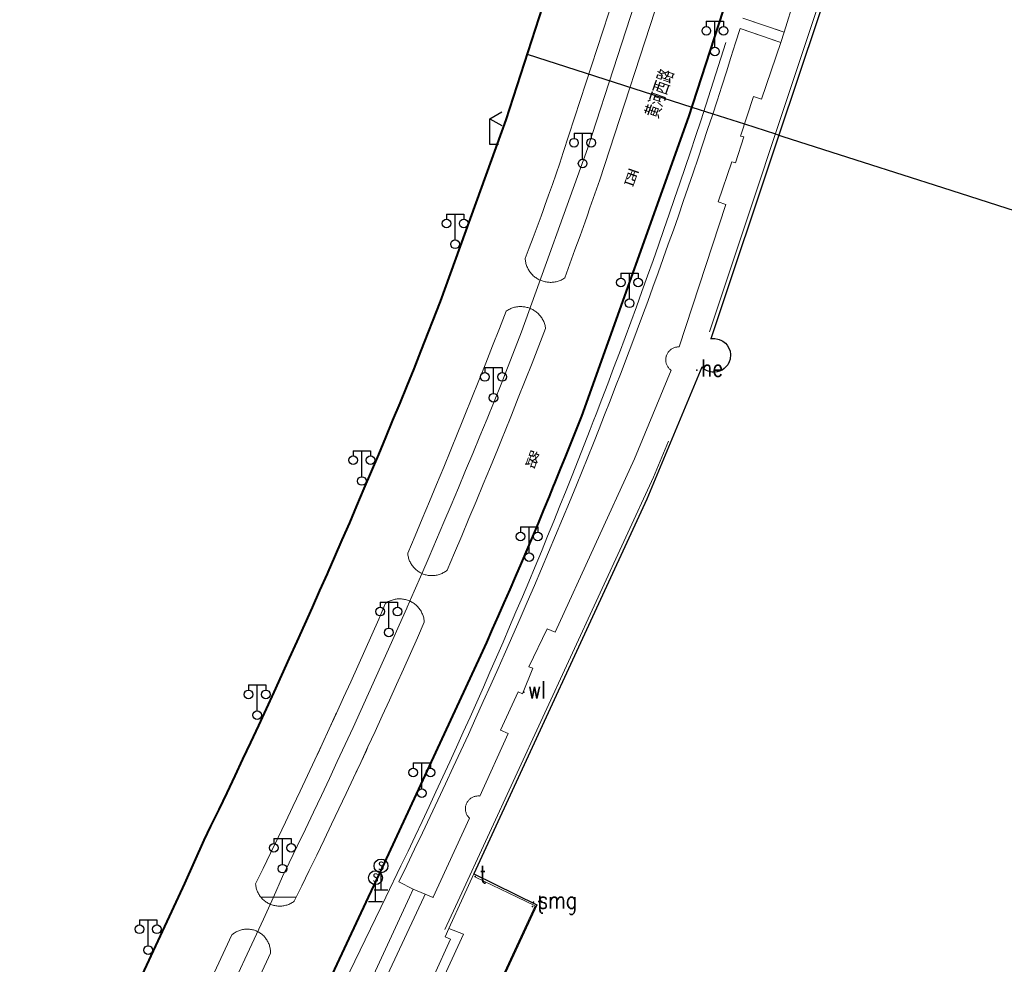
# Model space of a CAD drawing. Extents: x 39508475 to 39522402, y 3783947 to 3795549.
# Tile 226 of 256: x 39517776 to 39517890, y 3791742 to 3791852. Entities that reach past the tile are written whole.
import ezdxf
from ezdxf.enums import TextEntityAlignment as Align

# ---------------------------------------------------------------- set-up
doc = ezdxf.new("R2010")
doc.units = 0
doc.header["$PDSIZE"] = 0.2
doc.linetypes.add('X0', pattern=[4, 3, -1])
doc.layers.get('0').update_dxf_attribs({"linetype": 'CONTINUOUS'})
for name, color, linetype in [('DLSS', 4, 'CONTINUOUS'), ('JCDL_DMX_F', 30, 'CONTINUOUS'), ('JCDL_JMDD_F', 231, 'CONTINUOUS'), ('JCDL_JMDX_F', 231, 'CONTINUOUS'), ('JCDL_JT_ZJ', 100, 'CONTINUOUS'), ('JCDL_JTD_F', 100, 'CONTINUOUS'), ('JCDL_ZBM', 3, 'CONTINUOUS'), ('SXSS', 5, 'CONTINUOUS'), ('zdh', 7, 'CONTINUOUS'), ('断面线', 2, 'CONTINUOUS')]:
    doc.layers.add(name, color=color, linetype=linetype)
for name, color, linetype, lineweight in [('JCDL_JMDX', 1, 'CONTINUOUS', 0), ('JCDL_ZBX', 3, 'CONTINUOUS', 0), ('JCDL_ZBX_F', 7, 'CONTINUOUS', 0), ('TEXTL_ZJ', 7, 'CONTINUOUS', 0)]:
    doc.layers.add(name, color=color, linetype=linetype, lineweight=lineweight)
doc.styles.add('HZ', font='rs', dxfattribs={"width": 0.8, "bigfont": 'hztxt'})
doc.styles.get("Standard").update_dxf_attribs({"font": 'txt', "width": 1.1})
doc.linetypes.add('10422', pattern='A,2,[150,AAA.SHX,S=1,R=0,X=0,Y=1],2,[177,AAA.SHX,S=1,R=0,X=0,Y=0.8],1e-09', length=4)
doc.linetypes.add('X19', pattern='A,4.5,[145,symbolx.shx,S=1,R=0,X=0,Y=1],4.5,-0.5,[146,symbolx.shx,S=1,R=0,X=0,Y=0],-0.5', length=10)
doc.linetypes.add('X35', pattern='A,2,[150,AAA.SHX,S=1,R=0,X=0,Y=1],2,[177,AAA.SHX,S=1,R=0,X=0,Y=0.8],1e-09', length=4)
doc.linetypes.add('X49', pattern='A,0,[5,symbolt.shx,S=1,R=0,X=0,Y=0],-10', length=10)
doc.linetypes.add('X7', pattern='A,6,-1.333,[149,symbolx.shx,S=0.25,R=0,X=0,Y=0],-1.333,[149,symbolx.shx,S=0.25,R=0,X=0,Y=0],-1.333', length=9.999)

# ---------------------------------------------------------------- blocks, each defined once
blk = doc.blocks.new('3816000')
at = {"color": 0}
blk.add_line((0, 0), (0, 2), dxfattribs=at)
at = {"color": 0, "flags": 128}
blk.add_lwpolyline([(0.8, 0), (-0.8, 0)], dxfattribs=at)
at = {"color": 0, "linetype": 'Continuous'}
blk.add_circle((0, 2.8), 0.8, dxfattribs=at)
at = {"color": 0, "insert": (0, 2.8), "char_height": 1, "attachment_point": 5}
blk.add_mtext('S', dxfattribs=at)
blk = doc.blocks.new('3521000')
at = {"color": 0}
for p, q in [((-1, 3.5), (1, 3.5)), ((0, 0.5), (0, 3.5))]:
    blk.add_line(p, q, dxfattribs=at)
at = {"color": 0, "linetype": 'Continuous', "flags": 128}
for points in [[(-1, 3.5), (-1, 2.9)], [(1, 3.5), (1, 2.9)]]:
    blk.add_lwpolyline(points, dxfattribs=at)
at = {"color": 0}
for centre in [(-1, 2.4), (1, 2.4), (0, 0)]:
    blk.add_circle(centre, 0.5, dxfattribs=at)
blk = doc.blocks.new('4563000')
at = {"color": 0}
for p, q in [((0, 0), (0, 3)), ((1, 0), (0, 0))]:
    blk.add_line(p, q, dxfattribs=at)
at = {"color": 0, "linetype": 'Continuous', "flags": 128}
for points in [[(0, 3), (1.39, 3.8)], [(0, 3), (1.39, 2.2)]]:
    blk.add_lwpolyline(points, dxfattribs=at)

msp = doc.modelspace()

# ---------------------------------------------------------------- linework, layer by layer
at = {"layer": 'DLSS', "linetype": 'Continuous', "lineweight": 40}
for points in [[(39517794.72375, 3791750), (39517795.47601, 3791751.613), (39517797.707, 3791756.59699), (39517798.49101, 3791758.235), (39517799.42294, 3791760.1664), (39517800.34983, 3791762.10022), (39517801.27205, 3791764.03627), (39517802.1896, 3791765.97455), (39517803.10248, 3791767.91502), (39517804.01068, 3791769.85769), (39517804.91419, 3791771.80255), (39517805.81301, 3791773.74958), (39517806.70713, 3791775.69876), (39517807.59655, 3791777.6501), (39517808.48127, 3791779.60358), (39517809.36127, 3791781.55919), (39517810.23656, 3791783.5169), (39517811.10712, 3791785.47673), (39517811.97296, 3791787.43865), (39517812.043, 3791787.59899), (39517812.83406, 3791789.40265), (39517813.69043, 3791791.36872), (39517814.54205, 3791793.33684), (39517815.38893, 3791795.30702), (39517816.23105, 3791797.27923), (39517817.06842, 3791799.25347), (39517817.90103, 3791801.22972), (39517818.72887, 3791803.20797), (39517819.55194, 3791805.18821), (39517820.37023, 3791807.17043), (39517821.18374, 3791809.15461), (39517821.99247, 3791811.14075), (39517822.796, 3791813.129), (39517825.05499, 3791818.942), (39517832.643, 3791839.95199), (39517839.45699, 3791860.979)], [(39517857.742, 3791852.52399), (39517853.77301, 3791840.28), (39517841.35199, 3791805.677), (39517840.74142, 3791804.12207), (39517840.12601, 3791802.56905), (39517839.50614, 3791801.01781), (39517838.88182, 3791799.46835), (39517838.25304, 3791797.9207), (39517838.10899, 3791797.56899), (39517837.61982, 3791796.37485), (39517836.98216, 3791794.83084), (39517836.34006, 3791793.28866), (39517835.69353, 3791791.74834), (39517835.04258, 3791790.20988), (39517834.38721, 3791788.67329), (39517833.72743, 3791787.1386), (39517833.06324, 3791785.60581), (39517832.39465, 3791784.07493), (39517831.72166, 3791782.54598), (39517831.04428, 3791781.01897), (39517830.36252, 3791779.49392), (39517829.676, 3791777.97099), (39517818.013, 3791752.86), (39517816.67861, 3791750)], [(39517776.353, 3791710.609), (39517794.72375, 3791750)], [(39517816.67861, 3791750), (39517811.677, 3791739.28)]]:
    msp.add_lwpolyline(points, dxfattribs=at)
at = {"layer": 'DLSS', "linetype": 'X7', "lineweight": 0}
for points in [[(39517848.96996, 3791857.89624), (39517842.10478, 3791836.71129), (39517834.41951, 3791815.43195), (39517832.06623, 3791809.37634), (39517831.25543, 3791807.36993), (39517830.43939, 3791805.36565), (39517829.61852, 3791803.36334), (39517828.79283, 3791801.36302), (39517827.96232, 3791799.36469), (39517827.12699, 3791797.36837), (39517826.28685, 3791795.37408), (39517825.44191, 3791793.38181), (39517824.59217, 3791791.39158), (39517823.73762, 3791789.40341), (39517822.8783, 3791787.41731), (39517822.01418, 3791785.43328), (39517821.19339, 3791783.56181), (39517821.14529, 3791783.45134), (39517820.27161, 3791781.4715), (39517819.39317, 3791779.49378), (39517818.50997, 3791777.51818), (39517817.622, 3791775.54471), (39517816.72928, 3791773.57339), (39517815.8318, 3791771.60422), (39517814.92959, 3791769.63723), (39517814.02263, 3791767.67242), (39517813.11094, 3791765.7098), (39517812.19453, 3791763.74938), (39517811.27338, 3791761.79117), (39517810.34752, 3791759.8352), (39517809.41695, 3791757.88146), (39517808.48167, 3791755.92997), (39517807.5413, 3791753.98093), (39517806.78213, 3791752.39483), (39517805.71013, 3791750)], [(39517805.71013, 3791750), (39517804.57163, 3791747.4566), (39517785.28942, 3791706.11124)]]:
    msp.add_lwpolyline(points, dxfattribs=at)
at = {"layer": 'JCDL_DMX_F', "color": 3, "linetype": 'X35', "lineweight": 0}
for points in [[(39517827.67982, 3791750), (39517828.909, 3791752.696)], [(39517823.278, 3791750.353), (39517824.10769, 3791750)], [(39517824.10769, 3791750), (39517824.19699, 3791749.96201)], [(39517826.028, 3791746.377), (39517827.67982, 3791750)]]:
    msp.add_lwpolyline(points, dxfattribs=at)
at = {"layer": 'JCDL_JMDX', "color": 6, "linetype": 'X19', "lineweight": 0}
for points in [[(39517902.521, 3791957.678), (39517895.95599, 3791934.759), (39517899.092, 3791933.66799), (39517893.621, 3791917.114), (39517893.164, 3791917.28499), (39517890.11901, 3791908.374), (39517890.598, 3791908.183), (39517885.058, 3791891.791), (39517881.966, 3791892.822), (39517856.174, 3791815.42299)], [(39517851.447, 3791802.75399), (39517849.693, 3791798.592), (39517827.29114, 3791750)], [(39517833.93524, 3791750), (39517829.086, 3791752.337)], [(39517820.765, 3791734.359), (39517827.65901, 3791731.02001), (39517836.004, 3791749.00301), (39517833.93524, 3791750)], [(39517827.29114, 3791750), (39517825.572, 3791746.271)]]:
    msp.add_lwpolyline(points, dxfattribs=at)
at = {"layer": 'JCDL_JMDX', "color": 6, "linetype": 'Continuous', "lineweight": 0}
for points in [[(39517821.44938, 3791750), (39517821.891, 3791750.95801), (39517823.278, 3791750.353), (39517823.11236, 3791750)], [(39517823.11236, 3791750), (39517816.93899, 3791736.84401), (39517815.671, 3791737.465), (39517821.44938, 3791750)], [(39517823.20101, 3791740.205), (39517824.843, 3791739.512), (39517827.71501, 3791745.73699), (39517826.028, 3791746.377), (39517825.5926, 3791745.42202), (39517826.198, 3791745.146), (39517824.304, 3791740.989), (39517823.67773, 3791741.2567), (39517823.20101, 3791740.205)]]:
    msp.add_lwpolyline(points, dxfattribs=at)
at = {"layer": 'JCDL_JMDX_F', "linetype": 'Continuous', "lineweight": 0}
for points in [[(39517824.21446, 3791750), (39517828.421, 3791759.153), (39517828.35899, 3791759.21165), (39517828.30076, 3791759.27407), (39517828.24624, 3791759.33975), (39517828.19562, 3791759.40847), (39517828.14904, 3791759.48001), (39517828.10668, 3791759.55412), (39517828.06868, 3791759.63055), (39517828.03516, 3791759.70905), (39517828.00623, 3791759.78936), (39517827.98199, 3791759.87121), (39517827.96253, 3791759.95432), (39517827.9479, 3791760.03842), (39517827.93816, 3791760.12322), (39517827.93334, 3791760.20844), (39517827.93345, 3791760.2938), (39517827.93849, 3791760.37902), (39517827.94846, 3791760.46379), (39517827.9633, 3791760.54785), (39517827.98298, 3791760.63091), (39517828.00744, 3791760.71269), (39517828.03657, 3791760.79293), (39517828.066, 3791760.86101), (39517828.0703, 3791760.87134), (39517828.1085, 3791760.94768), (39517828.15105, 3791761.02167), (39517828.19781, 3791761.09309), (39517828.24862, 3791761.16168), (39517828.30331, 3791761.22722), (39517828.3617, 3791761.28949), (39517828.42358, 3791761.34828), (39517828.48877, 3791761.40339), (39517828.55703, 3791761.45464), (39517828.62814, 3791761.50186), (39517828.70186, 3791761.5449), (39517828.77794, 3791761.5836), (39517828.85613, 3791761.61783), (39517828.93618, 3791761.64749), (39517829.0178, 3791761.67247), (39517829.10073, 3791761.69269), (39517829.18469, 3791761.70808), (39517829.2694, 3791761.7186), (39517829.35458, 3791761.7242), (39517829.43993, 3791761.72486), (39517829.52519, 3791761.72059), (39517829.61, 3791761.71099), (39517832.89799, 3791768.94), (39517831.99899, 3791769.34), (39517834.047, 3791773.765), (39517834.52599, 3791773.536), (39517835.75, 3791776.512), (39517835.279, 3791776.66799), (39517837.39, 3791781.075), (39517838.31, 3791780.68299), (39517847.505, 3791800.716), (39517851.729, 3791810.989), (39517851.66096, 3791811.0415), (39517851.59633, 3791811.09816), (39517851.53507, 3791811.15846), (39517851.4774, 3791811.22219), (39517851.4235, 3791811.28914), (39517851.37356, 3791811.3591), (39517851.32774, 3791811.43182), (39517851.28619, 3791811.50706), (39517851.24905, 3791811.58458), (39517851.21645, 3791811.66411), (39517851.1885, 3791811.74539), (39517851.16528, 3791811.82815), (39517851.14688, 3791811.91211), (39517851.13335, 3791811.99699), (39517851.12475, 3791812.08251), (39517851.1211, 3791812.16838), (39517851.12241, 3791812.25433), (39517851.12868, 3791812.34005), (39517851.13988, 3791812.42527), (39517851.15599, 3791812.5097), (39517851.17694, 3791812.59306), (39517851.19899, 3791812.663), (39517851.20267, 3791812.67507), (39517851.23309, 3791812.75546), (39517851.2681, 3791812.83396), (39517851.30758, 3791812.91031), (39517851.3514, 3791812.98425), (39517851.39942, 3791813.05554), (39517851.45147, 3791813.12394), (39517851.50738, 3791813.18922), (39517851.56697, 3791813.25116), (39517851.63003, 3791813.30956), (39517851.69636, 3791813.36423), (39517851.76574, 3791813.41498), (39517851.83793, 3791813.46163), (39517851.91269, 3791813.50404), (39517851.98977, 3791813.54207), (39517852.06892, 3791813.57558), (39517852.14987, 3791813.60447), (39517852.23236, 3791813.62864), (39517852.3161, 3791813.64801), (39517852.40082, 3791813.66251), (39517852.48623, 3791813.6721), (39517852.57206, 3791813.67674), (39517852.658, 3791813.676), (39517858.084, 3791830.164), (39517857.193, 3791830.469), (39517858.75, 3791835.077), (39517859.183, 3791834.974), (39517860.15399, 3791837.964), (39517859.757, 3791838.073), (39517861.29, 3791842.63), (39517862.22, 3791842.331), (39517864.424, 3791848.88701), (39517864.826, 3791850.086), (39517867.219, 3791857.833)], [(39517850.486, 3791854.447), (39517844.041, 3791834.65699), (39517843.48399, 3791833.02461), (39517842.92104, 3791831.39427), (39517842.35261, 3791829.76583), (39517842.01723, 3791828.81466), (39517841.7787, 3791828.13931), (39517841.19932, 3791826.51474), (39517840.61449, 3791824.89212), (39517840.02419, 3791823.27147), (39517839.428, 3791821.653), (39517839.32845, 3791821.58756), (39517839.2261, 3791821.52656), (39517839.12135, 3791821.46978), (39517839.01438, 3791821.41731), (39517838.90537, 3791821.36924), (39517838.79449, 3791821.32563), (39517838.68193, 3791821.28658), (39517838.56787, 3791821.25214), (39517838.45251, 3791821.22236), (39517838.33603, 3791821.1973), (39517838.21863, 3791821.177), (39517838.1005, 3791821.1615), (39517837.98183, 3791821.15081), (39517837.86283, 3791821.14496), (39517837.74369, 3791821.14396), (39517837.62461, 3791821.1478), (39517837.50578, 3791821.15649), (39517837.38741, 3791821.17), (39517837.26968, 3791821.18831), (39517837.15279, 3791821.2114), (39517837.03695, 3791821.23923), (39517836.92232, 3791821.27174), (39517836.80912, 3791821.30889), (39517836.69752, 3791821.35062), (39517836.62499, 3791821.381), (39517836.58771, 3791821.39685), (39517836.47987, 3791821.44751), (39517836.37419, 3791821.50252), (39517836.27082, 3791821.56177), (39517836.16996, 3791821.62519), (39517836.07176, 3791821.69265), (39517835.97638, 3791821.76406), (39517835.88399, 3791821.83929), (39517835.79473, 3791821.91821), (39517835.70876, 3791822.00069), (39517835.62622, 3791822.08661), (39517835.54723, 3791822.17582), (39517835.47195, 3791822.26816), (39517835.40048, 3791822.36349), (39517835.33295, 3791822.46165), (39517835.26946, 3791822.56247), (39517835.21014, 3791822.66579), (39517835.15506, 3791822.77144), (39517835.10433, 3791822.87924), (39517835.05803, 3791822.98902), (39517835.01623, 3791823.10059), (39517834.979, 3791823.21377), (39517834.94641, 3791823.32837), (39517834.9185, 3791823.4442), (39517834.89534, 3791823.56107), (39517834.87694, 3791823.67879), (39517834.86335, 3791823.79716), (39517834.85499, 3791823.916), (39517835.321, 3791825.13242), (39517835.78106, 3791826.35111), (39517836.2356, 3791827.57186), (39517836.68463, 3791828.79465), (39517836.92497, 3791829.45768), (39517837.12814, 3791830.01946), (39517837.56611, 3791831.24626), (39517837.99853, 3791832.47502), (39517838.42541, 3791833.70573), (39517838.84672, 3791834.93834), (39517839.262, 3791836.17301), (39517845.8, 3791856.25901)], [(39517825.83101, 3791787.851), (39517825.73875, 3791787.77759), (39517825.64324, 3791787.70846), (39517825.5449, 3791787.64342), (39517825.44391, 3791787.58257), (39517825.34044, 3791787.52604), (39517825.23469, 3791787.47391), (39517825.12683, 3791787.42628), (39517825.01706, 3791787.38324), (39517824.90558, 3791787.34486), (39517824.79258, 3791787.31121), (39517824.67826, 3791787.28235), (39517824.56283, 3791787.25832), (39517824.44649, 3791787.23919), (39517824.32945, 3791787.22497), (39517824.21191, 3791787.21569), (39517824.09409, 3791787.21137), (39517823.97618, 3791787.21201), (39517823.85841, 3791787.21763), (39517823.74098, 3791787.22819), (39517823.6241, 3791787.2437), (39517823.50798, 3791787.26411), (39517823.39282, 3791787.2894), (39517823.27883, 3791787.31951), (39517823.1662, 3791787.3544), (39517823.05515, 3791787.394), (39517822.94586, 3791787.43825), (39517822.929, 3791787.44601), (39517822.83853, 3791787.48705), (39517822.73336, 3791787.54034), (39517822.63052, 3791787.59801), (39517822.5302, 3791787.65996), (39517822.43258, 3791787.72607), (39517822.33783, 3791787.79624), (39517822.24612, 3791787.87035), (39517822.15761, 3791787.94824), (39517822.07247, 3791788.0298), (39517821.99083, 3791788.11487), (39517821.91285, 3791788.2033), (39517821.83866, 3791788.29494), (39517821.7684, 3791788.38962), (39517821.70219, 3791788.48718), (39517821.64014, 3791788.58744), (39517821.58238, 3791788.69022), (39517821.52899, 3791788.79535), (39517821.48008, 3791788.90263), (39517821.43574, 3791789.01187), (39517821.39603, 3791789.12289), (39517821.36103, 3791789.23548), (39517821.33081, 3791789.34945), (39517821.30541, 3791789.46458), (39517821.28489, 3791789.58069), (39517821.26927, 3791789.69755), (39517821.25901, 3791789.815), (39517822.10277, 3791791.80242), (39517822.94168, 3791793.7919), (39517823.7761, 3791795.78326), (39517824.60603, 3791797.7765), (39517825.43147, 3791799.7716), (39517826.2524, 3791801.76857), (39517827.06883, 3791803.76737), (39517827.49584, 3791804.81903), (39517827.88075, 3791805.76802), (39517828.68816, 3791807.77048), (39517829.49105, 3791809.77477), (39517830.28942, 3791811.78086), (39517831.08327, 3791813.78874), (39517831.87259, 3791815.79841), (39517832.65699, 3791817.80999), (39517832.75606, 3791817.87735), (39517832.85803, 3791817.94022), (39517832.96251, 3791817.99885), (39517833.06931, 3791818.05313), (39517833.17825, 3791818.10297), (39517833.28915, 3791818.14828), (39517833.40182, 3791818.189), (39517833.51607, 3791818.22504), (39517833.63171, 3791818.25636), (39517833.74854, 3791818.28288), (39517833.86636, 3791818.30458), (39517833.98497, 3791818.32142), (39517834.10417, 3791818.33336), (39517834.22377, 3791818.34039), (39517834.34355, 3791818.34248), (39517834.46332, 3791818.33965), (39517834.58287, 3791818.3319), (39517834.702, 3791818.31923), (39517834.82051, 3791818.30168), (39517834.93819, 3791818.27926), (39517835.05485, 3791818.25202), (39517835.1703, 3791818.22), (39517835.28433, 3791818.18326), (39517835.39675, 3791818.14186), (39517835.50737, 3791818.09587), (39517835.544, 3791818.079), (39517835.61601, 3791818.04537), (39517835.72247, 3791817.99044), (39517835.82659, 3791817.93118), (39517835.92818, 3791817.86768), (39517836.02707, 3791817.80006), (39517836.1231, 3791817.72843), (39517836.2161, 3791817.6529), (39517836.30591, 3791817.57362), (39517836.39238, 3791817.4907), (39517836.47537, 3791817.4043), (39517836.55474, 3791817.31456), (39517836.63034, 3791817.22163), (39517836.70206, 3791817.12567), (39517836.76977, 3791817.02684), (39517836.83336, 3791816.9253), (39517836.89271, 3791816.82124), (39517836.94773, 3791816.71482), (39517836.99833, 3791816.60623), (39517837.04442, 3791816.49565), (39517837.08592, 3791816.38327), (39517837.12276, 3791816.26927), (39517837.15488, 3791816.15386), (39517837.18223, 3791816.03722), (39517837.20475, 3791815.91955), (39517837.222, 3791815.80101), (39517836.43822, 3791813.79257), (39517835.64951, 3791811.78606), (39517834.85624, 3791809.78135), (39517834.05844, 3791807.77844), (39517833.25609, 3791805.77735), (39517832.44921, 3791803.77808), (39517832.2555, 3791803.30112), (39517831.6378, 3791801.78064), (39517830.82186, 3791799.78505), (39517830.00139, 3791797.79132), (39517829.17641, 3791795.79945), (39517828.34691, 3791793.80946), (39517827.51291, 3791791.82135), (39517826.6744, 3791789.83514), (39517825.83101, 3791787.851)], [(39517804.28021, 3791750), (39517804.26754, 3791750.01495), (39517804.19431, 3791750.10916), (39517804.12516, 3791750.2064), (39517804.06021, 3791750.30649), (39517803.99957, 3791750.40925), (39517803.94335, 3791750.51449), (39517803.89167, 3791750.62204), (39517803.8446, 3791750.73168), (39517803.80224, 3791750.84323), (39517803.76466, 3791750.95647), (39517803.73194, 3791751.07122), (39517803.70412, 3791751.18725), (39517803.68126, 3791751.30436), (39517803.6634, 3791751.42233), (39517803.651, 3791751.54099), (39517804.52353, 3791753.32801), (39517805.39153, 3791755.11724), (39517806.25534, 3791756.90849), (39517807.11495, 3791758.70176), (39517807.97036, 3791760.49704), (39517808.82157, 3791762.29431), (39517809.66857, 3791764.09357), (39517810.51135, 3791765.89481), (39517810.87919, 3791766.68537), (39517811.34991, 3791767.69802), (39517812.18425, 3791769.50319), (39517813.01436, 3791771.31031), (39517813.84024, 3791773.11936), (39517814.66188, 3791774.93034), (39517815.47928, 3791776.74325), (39517816.29243, 3791778.55805), (39517817.10133, 3791780.37476), (39517817.90597, 3791782.19336), (39517818.706, 3791784.01399), (39517818.80629, 3791784.08164), (39517818.90959, 3791784.14459), (39517819.01548, 3791784.20308), (39517819.12376, 3791784.25701), (39517819.23425, 3791784.30628), (39517819.34673, 3791784.3508), (39517819.461, 3791784.39049), (39517819.57687, 3791784.42528), (39517819.6941, 3791784.4551), (39517819.81251, 3791784.4799), (39517819.93186, 3791784.49964), (39517820.05194, 3791784.51427), (39517820.17254, 3791784.52378), (39517820.29343, 3791784.52814), (39517820.4144, 3791784.52735), (39517820.53522, 3791784.52141), (39517820.65569, 3791784.51033), (39517820.77557, 3791784.49413), (39517820.89465, 3791784.47284), (39517821.01272, 3791784.4465), (39517821.12956, 3791784.41515), (39517821.24496, 3791784.37885), (39517821.35871, 3791784.33767), (39517821.4706, 3791784.29169), (39517821.48701, 3791784.284), (39517821.58043, 3791784.24098), (39517821.688, 3791784.18564), (39517821.79312, 3791784.12577), (39517821.89559, 3791784.06148), (39517821.99523, 3791783.99288), (39517822.09186, 3791783.9201), (39517822.1853, 3791783.84327), (39517822.27539, 3791783.76253), (39517822.36195, 3791783.67803), (39517822.44484, 3791783.58991), (39517822.5239, 3791783.49835), (39517822.59899, 3791783.4035), (39517822.66997, 3791783.30555), (39517822.73671, 3791783.20465), (39517822.7991, 3791783.10101), (39517822.85702, 3791782.9948), (39517822.91036, 3791782.88623), (39517822.95903, 3791782.77548), (39517823.00294, 3791782.66276), (39517823.04201, 3791782.54827), (39517823.07616, 3791782.43222), (39517823.10535, 3791782.31482), (39517823.1295, 3791782.19628), (39517823.14859, 3791782.07683), (39517823.16257, 3791781.95667), (39517823.17099, 3791781.836), (39517822.37202, 3791780.02478), (39517821.56838, 3791778.21564), (39517820.76042, 3791776.40841), (39517819.94814, 3791774.60313), (39517819.13156, 3791772.79978), (39517818.31068, 3791770.99839), (39517817.4855, 3791769.19897), (39517816.65604, 3791767.40151), (39517815.82228, 3791765.60605), (39517815.53756, 3791764.9964), (39517814.98424, 3791763.81257), (39517814.14193, 3791762.02111), (39517813.29534, 3791760.23165), (39517812.44448, 3791758.44423), (39517811.58936, 3791756.65883), (39517810.72998, 3791754.87549), (39517809.86635, 3791753.0942), (39517808.99847, 3791751.31498), (39517808.35283, 3791750)], [(39517808.35283, 3791750), (39517808.12599, 3791749.538), (39517808.02923, 3791749.4682), (39517807.92935, 3791749.40293), (39517807.82679, 3791749.34196), (39517807.72172, 3791749.2854), (39517807.61435, 3791749.23337), (39517807.50486, 3791749.18595), (39517807.39345, 3791749.14323), (39517807.28032, 3791749.10529), (39517807.16568, 3791749.07219), (39517807.04975, 3791749.044), (39517806.93271, 3791749.02077), (39517806.8148, 3791749.00253), (39517806.69621, 3791748.98932), (39517806.57717, 3791748.98117), (39517806.45789, 3791748.97809), (39517806.33859, 3791748.98008), (39517806.21948, 3791748.98715), (39517806.10078, 3791748.99927), (39517805.9827, 3791749.01644), (39517805.86546, 3791749.0386), (39517805.74927, 3791749.06574), (39517805.676, 3791749.086), (39517805.63433, 3791749.09779), (39517805.52087, 3791749.1347), (39517805.40907, 3791749.1764), (39517805.29916, 3791749.22282), (39517805.19131, 3791749.27387), (39517805.08573, 3791749.32946), (39517804.98262, 3791749.3895), (39517804.88215, 3791749.45386), (39517804.7845, 3791749.52244), (39517804.68987, 3791749.5951), (39517804.5984, 3791749.67173), (39517804.51028, 3791749.75218), (39517804.42566, 3791749.8363), (39517804.3447, 3791749.92394), (39517804.28021, 3791750)], [(39517824.19699, 3791749.96201), (39517824.21446, 3791750)], [(39517783.04401, 3791707.207), (39517800.918, 3791745.658), (39517801.00657, 3791745.73214), (39517801.09851, 3791745.80209), (39517801.19335, 3791745.86803), (39517801.29094, 3791745.92984), (39517801.39109, 3791745.98741), (39517801.49361, 3791746.04063), (39517801.59833, 3791746.08941), (39517801.70504, 3791746.13365), (39517801.81355, 3791746.17328), (39517801.92365, 3791746.20821), (39517802.03516, 3791746.23839), (39517802.14786, 3791746.26376), (39517802.26154, 3791746.28427), (39517802.37599, 3791746.29989), (39517802.49101, 3791746.31059), (39517802.60639, 3791746.31634), (39517802.7219, 3791746.31714), (39517802.83734, 3791746.31299), (39517802.9525, 3791746.30389), (39517803.06716, 3791746.28985), (39517803.18112, 3791746.27092), (39517803.29415, 3791746.24711), (39517803.40607, 3791746.21848), (39517803.51665, 3791746.18507), (39517803.62569, 3791746.14696), (39517803.73301, 3791746.1042), (39517803.83839, 3791746.05687), (39517803.94164, 3791746.00508), (39517804.00501, 3791745.97), (39517804.04258, 3791745.9489), (39517804.14101, 3791745.88844), (39517804.23676, 3791745.82382), (39517804.32965, 3791745.75515), (39517804.41951, 3791745.68257), (39517804.50618, 3791745.60619), (39517804.58949, 3791745.52617), (39517804.66929, 3791745.44265), (39517804.74544, 3791745.35578), (39517804.81779, 3791745.26573), (39517804.88621, 3791745.17265), (39517804.95058, 3791745.07673), (39517805.01077, 3791744.97814), (39517805.06668, 3791744.87705), (39517805.11821, 3791744.77366), (39517805.16525, 3791744.66816), (39517805.20772, 3791744.56073), (39517805.24555, 3791744.45158), (39517805.27866, 3791744.34092), (39517805.307, 3791744.22893), (39517805.33051, 3791744.11583), (39517805.34914, 3791744.00182), (39517805.36287, 3791743.88713), (39517805.37167, 3791743.77195), (39517805.37552, 3791743.65649), (39517805.374, 3791743.54099), (39517787.65699, 3791705.267)]]:
    msp.add_lwpolyline(points, dxfattribs=at)
at = {"layer": 'JCDL_ZBM', "linetype": 'Continuous', "lineweight": 0}
for points in [[(39517867.219, 3791857.833), (39517864.826, 3791850.086), (39517860.03999, 3791851.714)], [(39517839.428, 3791821.653), (39517839.32845, 3791821.58756), (39517839.2261, 3791821.52656), (39517839.12135, 3791821.46978), (39517839.01438, 3791821.41731), (39517838.90537, 3791821.36924), (39517838.79449, 3791821.32563), (39517838.68193, 3791821.28658), (39517838.56787, 3791821.25214), (39517838.45251, 3791821.22236), (39517838.33603, 3791821.1973), (39517838.21863, 3791821.177), (39517838.1005, 3791821.1615), (39517837.98183, 3791821.15081), (39517837.86283, 3791821.14496), (39517837.74369, 3791821.14396), (39517837.62461, 3791821.1478), (39517837.50578, 3791821.15649), (39517837.38741, 3791821.17), (39517837.26968, 3791821.18831), (39517837.15279, 3791821.2114), (39517837.03695, 3791821.23923), (39517836.92232, 3791821.27174), (39517836.80912, 3791821.30889), (39517836.69752, 3791821.35062), (39517836.62499, 3791821.381), (39517836.58771, 3791821.39685), (39517836.47987, 3791821.44751), (39517836.37419, 3791821.50252), (39517836.27082, 3791821.56177), (39517836.16996, 3791821.62519), (39517836.07176, 3791821.69265), (39517835.97638, 3791821.76406), (39517835.88399, 3791821.83929), (39517835.79473, 3791821.91821), (39517835.70876, 3791822.00069), (39517835.62622, 3791822.08661), (39517835.54723, 3791822.17582), (39517835.47195, 3791822.26816), (39517835.40048, 3791822.36349), (39517835.33295, 3791822.46165), (39517835.26946, 3791822.56247), (39517835.21014, 3791822.66579), (39517835.15506, 3791822.77144), (39517835.10433, 3791822.87924), (39517835.05803, 3791822.98902), (39517835.01623, 3791823.10059), (39517834.979, 3791823.21377), (39517834.94641, 3791823.32837), (39517834.9185, 3791823.4442), (39517834.89534, 3791823.56107), (39517834.87694, 3791823.67879), (39517834.86335, 3791823.79716), (39517834.85499, 3791823.916), (39517835.321, 3791825.13242), (39517835.78106, 3791826.35111), (39517836.2356, 3791827.57186), (39517836.68463, 3791828.79465), (39517836.92497, 3791829.45768), (39517837.12814, 3791830.01946), (39517837.56611, 3791831.24626), (39517837.99853, 3791832.47502), (39517838.42541, 3791833.70573), (39517838.84672, 3791834.93834), (39517839.262, 3791836.17301), (39517845.8, 3791856.25901)], [(39517850.486, 3791854.447), (39517844.041, 3791834.65699), (39517843.48399, 3791833.02461), (39517842.92104, 3791831.39427), (39517842.35261, 3791829.76583), (39517842.01723, 3791828.81466), (39517841.7787, 3791828.13931), (39517841.19932, 3791826.51474), (39517840.61449, 3791824.89212), (39517840.02419, 3791823.27147), (39517839.428, 3791821.653)], [(39517864.424, 3791848.88701), (39517862.22, 3791842.331), (39517861.29, 3791842.63), (39517859.757, 3791838.073), (39517860.15399, 3791837.964), (39517859.183, 3791834.974), (39517858.75, 3791835.077), (39517857.193, 3791830.469), (39517858.084, 3791830.164), (39517852.658, 3791813.676), (39517852.57206, 3791813.67674), (39517852.48623, 3791813.6721), (39517852.40082, 3791813.6625), (39517852.31611, 3791813.648), (39517852.23236, 3791813.62864), (39517852.14987, 3791813.60447), (39517852.06893, 3791813.57557), (39517851.98978, 3791813.54206), (39517851.91269, 3791813.50404), (39517851.83793, 3791813.46163), (39517851.76574, 3791813.41497), (39517851.69638, 3791813.36422), (39517851.63004, 3791813.30956), (39517851.56698, 3791813.25116), (39517851.50739, 3791813.18921), (39517851.45148, 3791813.12393), (39517851.39942, 3791813.05553), (39517851.35142, 3791812.98424), (39517851.30759, 3791812.91031), (39517851.2681, 3791812.83395), (39517851.2331, 3791812.75546), (39517851.20267, 3791812.67506), (39517851.17694, 3791812.59306), (39517851.15599, 3791812.5097), (39517851.13989, 3791812.42527), (39517851.12868, 3791812.34005), (39517851.12242, 3791812.25432), (39517851.12111, 3791812.16838), (39517851.12476, 3791812.08251), (39517851.13336, 3791811.99699), (39517851.14688, 3791811.91211), (39517851.16529, 3791811.82815), (39517851.18851, 3791811.74539), (39517851.21646, 3791811.6641), (39517851.24906, 3791811.58457), (39517851.2862, 3791811.50706), (39517851.32775, 3791811.43181), (39517851.37357, 3791811.35911), (39517851.4235, 3791811.28914), (39517851.47741, 3791811.22219), (39517851.53507, 3791811.15846), (39517851.59632, 3791811.09816), (39517851.66096, 3791811.04151), (39517851.729, 3791810.989), (39517847.505, 3791800.716), (39517838.31, 3791780.68299), (39517837.39, 3791781.075), (39517835.279, 3791776.66799), (39517835.75, 3791776.512), (39517834.52599, 3791773.536), (39517834.047, 3791773.765), (39517831.99899, 3791769.34), (39517832.89799, 3791768.94), (39517829.61, 3791761.71099), (39517829.52518, 3791761.72059), (39517829.43993, 3791761.72487), (39517829.35459, 3791761.72419), (39517829.2694, 3791761.71859), (39517829.18469, 3791761.70808), (39517829.10074, 3791761.6927), (39517829.01781, 3791761.67246), (39517828.93619, 3791761.64749), (39517828.85614, 3791761.61784), (39517828.77795, 3791761.5836), (39517828.70187, 3791761.5449), (39517828.62814, 3791761.50187), (39517828.55703, 3791761.45464), (39517828.48878, 3791761.40339), (39517828.42359, 3791761.34827), (39517828.3617, 3791761.28949), (39517828.30332, 3791761.22722), (39517828.24863, 3791761.16169), (39517828.19782, 3791761.09308), (39517828.15106, 3791761.02167), (39517828.10851, 3791760.94768), (39517828.07031, 3791760.87134), (39517828.03658, 3791760.79292), (39517828.00745, 3791760.71269), (39517827.98299, 3791760.63092), (39517827.96332, 3791760.54784), (39517827.94847, 3791760.4638), (39517827.93851, 3791760.37902), (39517827.93345, 3791760.2938), (39517827.93335, 3791760.20844), (39517827.93817, 3791760.12322), (39517827.94791, 3791760.03842), (39517827.96254, 3791759.95431), (39517827.98199, 3791759.87121), (39517828.00624, 3791759.78936), (39517828.03517, 3791759.70906), (39517828.06868, 3791759.63055), (39517828.10669, 3791759.55412), (39517828.14905, 3791759.48), (39517828.19562, 3791759.40847), (39517828.24625, 3791759.33974), (39517828.30077, 3791759.27407), (39517828.35898, 3791759.21164), (39517828.421, 3791759.153), (39517824.21446, 3791750), (39517824.10769, 3791750), (39517823.278, 3791750.353), (39517821.891, 3791750.95801), (39517820.243, 3791751.794), (39517821.15523, 3791753.67965), (39517822.06229, 3791755.5678), (39517822.96455, 3791757.45824), (39517823.86201, 3791759.35097), (39517824.75468, 3791761.24597), (39517825.64253, 3791763.14322), (39517826.52557, 3791765.04273), (39517827.40378, 3791766.94446), (39517828.27719, 3791768.84842), (39517829.14575, 3791770.75457), (39517830.00949, 3791772.66293), (39517830.86838, 3791774.57346), (39517831.72241, 3791776.48618), (39517831.989, 3791777.08701), (39517832.5716, 3791778.40105), (39517833.41593, 3791780.31807), (39517834.25541, 3791782.23723), (39517835.09, 3791784.15851), (39517835.91972, 3791786.08189), (39517836.74456, 3791788.00739), (39517837.56452, 3791789.93495), (39517838.3796, 3791791.86459), (39517839.18978, 3791793.79629), (39517839.99504, 3791795.73004), (39517840.795, 3791797.66599), (39517841.45518, 3791799.29218), (39517842.11063, 3791800.92029), (39517842.7617, 3791802.55013), (39517843.40839, 3791804.18174), (39517844.05071, 3791805.81506), (39517844.68862, 3791807.4501), (39517845.32215, 3791809.08685), (39517845.95126, 3791810.72531), (39517846.57598, 3791812.36544), (39517847.19631, 3791814.00723), (39517847.81221, 3791815.65071), (39517848.4237, 3791817.29581), (39517849.03076, 3791818.94257), (39517849.6334, 3791820.59094), (39517850.2316, 3791822.24093), (39517850.82538, 3791823.89251), (39517851.41472, 3791825.54569), (39517851.99962, 3791827.20044), (39517852.58006, 3791828.85676), (39517853.15605, 3791830.51464), (39517853.7276, 3791832.17406), (39517854.29468, 3791833.83499), (39517854.8573, 3791835.49746), (39517855.41546, 3791837.16143), (39517855.96913, 3791838.82689), (39517856.51835, 3791840.49381), (39517857.06307, 3791842.16223), (39517857.60331, 3791843.83209), (39517858.13907, 3791845.5034), (39517858.67033, 3791847.17615), (39517859.1971, 3791848.85031), (39517859.71901, 3791850.52599), (39517864.424, 3791848.88701)], [(39517825.83101, 3791787.851), (39517825.73875, 3791787.77759), (39517825.64324, 3791787.70846), (39517825.5449, 3791787.64342), (39517825.44391, 3791787.58257), (39517825.34044, 3791787.52604), (39517825.23469, 3791787.47391), (39517825.12683, 3791787.42628), (39517825.01706, 3791787.38324), (39517824.90558, 3791787.34486), (39517824.79258, 3791787.31121), (39517824.67826, 3791787.28235), (39517824.56283, 3791787.25832), (39517824.44649, 3791787.23919), (39517824.32945, 3791787.22497), (39517824.21191, 3791787.21569), (39517824.09409, 3791787.21137), (39517823.97618, 3791787.21201), (39517823.85841, 3791787.21763), (39517823.74098, 3791787.22819), (39517823.6241, 3791787.2437), (39517823.50798, 3791787.26411), (39517823.39282, 3791787.2894), (39517823.27883, 3791787.31951), (39517823.1662, 3791787.3544), (39517823.05515, 3791787.394), (39517822.94586, 3791787.43825), (39517822.929, 3791787.44601), (39517822.83853, 3791787.48705), (39517822.73336, 3791787.54034), (39517822.63052, 3791787.59801), (39517822.5302, 3791787.65996), (39517822.43258, 3791787.72607), (39517822.33783, 3791787.79624), (39517822.24612, 3791787.87035), (39517822.15761, 3791787.94824), (39517822.07247, 3791788.0298), (39517821.99083, 3791788.11487), (39517821.91285, 3791788.2033), (39517821.83866, 3791788.29494), (39517821.7684, 3791788.38962), (39517821.70219, 3791788.48718), (39517821.64014, 3791788.58744), (39517821.58238, 3791788.69022), (39517821.52899, 3791788.79535), (39517821.48008, 3791788.90263), (39517821.43574, 3791789.01187), (39517821.39603, 3791789.12289), (39517821.36103, 3791789.23548), (39517821.33081, 3791789.34945), (39517821.30541, 3791789.46458), (39517821.28489, 3791789.58069), (39517821.26927, 3791789.69755), (39517821.25901, 3791789.815), (39517822.10277, 3791791.80242), (39517822.94168, 3791793.7919), (39517823.7761, 3791795.78326), (39517824.60603, 3791797.7765), (39517825.43147, 3791799.7716), (39517826.2524, 3791801.76857), (39517827.06883, 3791803.76737), (39517827.49584, 3791804.81903), (39517827.88075, 3791805.76802), (39517828.68816, 3791807.77048), (39517829.49105, 3791809.77477), (39517830.28942, 3791811.78086), (39517831.08327, 3791813.78874), (39517831.87259, 3791815.79841), (39517832.65699, 3791817.80999), (39517832.75606, 3791817.87735), (39517832.85803, 3791817.94022), (39517832.96251, 3791817.99885), (39517833.06931, 3791818.05313), (39517833.17825, 3791818.10297), (39517833.28915, 3791818.14828), (39517833.40182, 3791818.189), (39517833.51607, 3791818.22504), (39517833.63171, 3791818.25636), (39517833.74854, 3791818.28288), (39517833.86636, 3791818.30458), (39517833.98497, 3791818.32142), (39517834.10417, 3791818.33336), (39517834.22377, 3791818.34039), (39517834.34355, 3791818.34248), (39517834.46332, 3791818.33965), (39517834.58287, 3791818.3319), (39517834.702, 3791818.31923), (39517834.82051, 3791818.30168), (39517834.93819, 3791818.27926), (39517835.05485, 3791818.25202), (39517835.1703, 3791818.22), (39517835.28433, 3791818.18326), (39517835.39675, 3791818.14186), (39517835.50737, 3791818.09587), (39517835.544, 3791818.079), (39517835.61601, 3791818.04537), (39517835.72247, 3791817.99044), (39517835.82659, 3791817.93118), (39517835.92818, 3791817.86768), (39517836.02707, 3791817.80006), (39517836.1231, 3791817.72843), (39517836.2161, 3791817.6529), (39517836.30591, 3791817.57362), (39517836.39238, 3791817.4907), (39517836.47537, 3791817.4043), (39517836.55474, 3791817.31456), (39517836.63034, 3791817.22163), (39517836.70206, 3791817.12567), (39517836.76977, 3791817.02684), (39517836.83336, 3791816.9253), (39517836.89271, 3791816.82124), (39517836.94773, 3791816.71482), (39517836.99833, 3791816.60623), (39517837.04442, 3791816.49565), (39517837.08592, 3791816.38327), (39517837.12276, 3791816.26927), (39517837.15488, 3791816.15386), (39517837.18223, 3791816.03722), (39517837.20475, 3791815.91955), (39517837.222, 3791815.80101), (39517836.43822, 3791813.79257), (39517835.64951, 3791811.78606), (39517834.85624, 3791809.78135), (39517834.05844, 3791807.77844), (39517833.25609, 3791805.77735), (39517832.44921, 3791803.77808), (39517832.2555, 3791803.30112), (39517831.6378, 3791801.78064), (39517830.82186, 3791799.78505), (39517830.00139, 3791797.79132), (39517829.17641, 3791795.79945), (39517828.34691, 3791793.80946), (39517827.51291, 3791791.82135), (39517826.6744, 3791789.83514), (39517825.83101, 3791787.851)], [(39517808.35283, 3791750), (39517804.28021, 3791750), (39517804.26754, 3791750.01495), (39517804.19431, 3791750.10916), (39517804.12516, 3791750.2064), (39517804.06021, 3791750.30649), (39517803.99957, 3791750.40925), (39517803.94335, 3791750.51449), (39517803.89167, 3791750.62204), (39517803.8446, 3791750.73168), (39517803.80224, 3791750.84323), (39517803.76466, 3791750.95647), (39517803.73194, 3791751.07122), (39517803.70412, 3791751.18725), (39517803.68126, 3791751.30436), (39517803.6634, 3791751.42233), (39517803.651, 3791751.54099), (39517804.52356, 3791753.328), (39517805.39158, 3791755.11721), (39517806.25542, 3791756.90845), (39517807.11505, 3791758.70171), (39517807.97048, 3791760.49698), (39517808.82169, 3791762.29425), (39517809.6687, 3791764.09351), (39517810.51149, 3791765.89475), (39517811.35005, 3791767.69796), (39517812.18439, 3791769.50313), (39517812.9167, 3791771.0977), (39517813.01449, 3791771.31025), (39517813.84036, 3791773.1193), (39517814.66199, 3791774.93029), (39517815.47937, 3791776.7432), (39517816.29251, 3791778.55802), (39517817.10138, 3791780.37474), (39517817.906, 3791782.19335), (39517818.706, 3791784.01399), (39517818.80629, 3791784.08164), (39517818.90959, 3791784.14459), (39517819.01548, 3791784.20308), (39517819.12376, 3791784.25701), (39517819.23425, 3791784.30628), (39517819.34673, 3791784.3508), (39517819.461, 3791784.39049), (39517819.57687, 3791784.42528), (39517819.6941, 3791784.4551), (39517819.81251, 3791784.4799), (39517819.93186, 3791784.49964), (39517820.05194, 3791784.51427), (39517820.17254, 3791784.52378), (39517820.29343, 3791784.52814), (39517820.4144, 3791784.52735), (39517820.53522, 3791784.52141), (39517820.65569, 3791784.51033), (39517820.77557, 3791784.49413), (39517820.89465, 3791784.47284), (39517821.01272, 3791784.4465), (39517821.12956, 3791784.41515), (39517821.24496, 3791784.37885), (39517821.35871, 3791784.33767), (39517821.4706, 3791784.29169), (39517821.48701, 3791784.284), (39517821.58043, 3791784.24098), (39517821.688, 3791784.18564), (39517821.79312, 3791784.12577), (39517821.89559, 3791784.06148), (39517821.99523, 3791783.99288), (39517822.09186, 3791783.9201), (39517822.1853, 3791783.84327), (39517822.27539, 3791783.76253), (39517822.36195, 3791783.67803), (39517822.44484, 3791783.58991), (39517822.5239, 3791783.49835), (39517822.59899, 3791783.4035), (39517822.66997, 3791783.30555), (39517822.73671, 3791783.20465), (39517822.7991, 3791783.10101), (39517822.85702, 3791782.9948), (39517822.91036, 3791782.88623), (39517822.95903, 3791782.77548), (39517823.00294, 3791782.66276), (39517823.04201, 3791782.54827), (39517823.07616, 3791782.43222), (39517823.10535, 3791782.31482), (39517823.1295, 3791782.19628), (39517823.14859, 3791782.07683), (39517823.16257, 3791781.95667), (39517823.17099, 3791781.836), (39517822.37202, 3791780.02478), (39517821.56837, 3791778.21564), (39517820.7604, 3791776.40842), (39517819.94813, 3791774.60313), (39517819.13155, 3791772.79979), (39517818.31067, 3791770.9984), (39517817.48549, 3791769.19897), (39517816.65602, 3791767.40152), (39517816.47001, 3791767.00092), (39517815.82226, 3791765.60605), (39517814.98422, 3791763.81258), (39517814.14191, 3791762.02111), (39517813.29532, 3791760.23166), (39517812.44447, 3791758.44423), (39517811.58935, 3791756.65884), (39517810.72997, 3791754.87549), (39517809.86634, 3791753.0942), (39517808.99847, 3791751.31498), (39517808.35283, 3791750)], [(39517806.57717, 3791748.98117), (39517806.45789, 3791748.97809), (39517806.33859, 3791748.98008), (39517806.21948, 3791748.98715), (39517806.10078, 3791748.99927), (39517805.9827, 3791749.01644), (39517805.86546, 3791749.0386), (39517805.74927, 3791749.06574), (39517805.676, 3791749.086), (39517805.63433, 3791749.09779), (39517805.52087, 3791749.1347), (39517805.40907, 3791749.1764), (39517805.29916, 3791749.22282), (39517805.19131, 3791749.27387), (39517805.08573, 3791749.32946), (39517804.98262, 3791749.3895), (39517804.88215, 3791749.45386), (39517804.7845, 3791749.52244), (39517804.68987, 3791749.5951), (39517804.5984, 3791749.67173), (39517804.51028, 3791749.75218), (39517804.42566, 3791749.8363), (39517804.3447, 3791749.92394), (39517804.28021, 3791750), (39517808.35283, 3791750), (39517808.12599, 3791749.538), (39517808.02923, 3791749.4682), (39517807.92935, 3791749.40293), (39517807.82679, 3791749.34196), (39517807.72172, 3791749.2854), (39517807.61435, 3791749.23337), (39517807.50486, 3791749.18595), (39517807.39345, 3791749.14323), (39517807.28032, 3791749.10529), (39517807.16568, 3791749.07219), (39517807.04975, 3791749.044), (39517806.93271, 3791749.02077), (39517806.8148, 3791749.00253), (39517806.69621, 3791748.98932), (39517806.57717, 3791748.98117)], [(39517824.21446, 3791750), (39517824.19699, 3791749.96201), (39517824.10769, 3791750), (39517824.21446, 3791750)], [(39517783.04401, 3791707.207), (39517800.918, 3791745.658), (39517801.00657, 3791745.73214), (39517801.09851, 3791745.80209), (39517801.19335, 3791745.86803), (39517801.29094, 3791745.92984), (39517801.39109, 3791745.98741), (39517801.49361, 3791746.04063), (39517801.59833, 3791746.08941), (39517801.70504, 3791746.13365), (39517801.81355, 3791746.17328), (39517801.92365, 3791746.20821), (39517802.03516, 3791746.23839), (39517802.14786, 3791746.26376), (39517802.26154, 3791746.28427), (39517802.37599, 3791746.29989), (39517802.49101, 3791746.31059), (39517802.60639, 3791746.31634), (39517802.7219, 3791746.31714), (39517802.83734, 3791746.31299), (39517802.9525, 3791746.30389), (39517803.06716, 3791746.28985), (39517803.18112, 3791746.27092), (39517803.29415, 3791746.24711), (39517803.40607, 3791746.21848), (39517803.51665, 3791746.18507), (39517803.62569, 3791746.14696), (39517803.73301, 3791746.1042), (39517803.83839, 3791746.05687), (39517803.94164, 3791746.00508), (39517804.00501, 3791745.97), (39517804.04258, 3791745.9489), (39517804.14101, 3791745.88844), (39517804.23676, 3791745.82382), (39517804.32965, 3791745.75515), (39517804.41951, 3791745.68257), (39517804.50618, 3791745.60619), (39517804.58949, 3791745.52617), (39517804.66929, 3791745.44265), (39517804.74544, 3791745.35578), (39517804.81779, 3791745.26573), (39517804.88621, 3791745.17265), (39517804.95058, 3791745.07673), (39517805.01077, 3791744.97814), (39517805.06668, 3791744.87705), (39517805.11821, 3791744.77366), (39517805.16525, 3791744.66816), (39517805.20772, 3791744.56073), (39517805.24555, 3791744.45158), (39517805.27866, 3791744.34092), (39517805.307, 3791744.22893), (39517805.33051, 3791744.11583), (39517805.34914, 3791744.00182), (39517805.36287, 3791743.88713), (39517805.37167, 3791743.77195), (39517805.37552, 3791743.65649), (39517805.374, 3791743.54099)], [(39517805.374, 3791743.54099), (39517787.65699, 3791705.267)]]:
    msp.add_lwpolyline(points, dxfattribs=at)
at = {"layer": 'JCDL_ZBX', "color": 114, "linetype": 'X49', "lineweight": 0, "true_color": 0x009944}
for points in [[(39517858.058, 3791848.876), (39517857.48906, 3791847.06556), (39517856.91485, 3791845.25678), (39517856.33579, 3791843.44955), (39517855.75188, 3791841.64388), (39517855.16312, 3791839.83978), (39517854.56952, 3791838.03727), (39517853.97108, 3791836.23636), (39517853.3678, 3791834.43707), (39517852.7597, 3791832.6394), (39517852.14677, 3791830.84337), (39517851.52902, 3791829.04899), (39517850.90645, 3791827.25628), (39517850.27907, 3791825.46525), (39517849.64688, 3791823.67591), (39517849.00989, 3791821.88827), (39517848.3681, 3791820.10235), (39517847.72152, 3791818.31816), (39517847.07015, 3791816.53572), (39517846.41399, 3791814.75502), (39517845.75306, 3791812.9761), (39517845.08735, 3791811.19896), (39517844.41687, 3791809.42361), (39517843.74162, 3791807.65007), (39517843.06161, 3791805.87835), (39517842.73558, 3791805.03506), (39517842.37685, 3791804.10846), (39517841.68734, 3791802.34042), (39517840.99308, 3791800.57424), (39517840.29408, 3791798.80992), (39517839.59035, 3791797.04749), (39517838.88188, 3791795.28696), (39517838.16869, 3791793.52833), (39517837.45078, 3791791.77163), (39517836.72816, 3791790.01686), (39517836.00082, 3791788.26404), (39517835.26878, 3791786.51318), (39517834.53204, 3791784.76429), (39517833.79061, 3791783.01738), (39517833.04449, 3791781.27247), (39517832.29368, 3791779.52957), (39517831.5382, 3791777.7887), (39517830.77805, 3791776.04986), (39517830.01322, 3791774.31306), (39517829.24374, 3791772.57833), (39517828.4696, 3791770.84567), (39517827.69081, 3791769.1151), (39517826.90738, 3791767.38662), (39517826.1193, 3791765.66025), (39517825.3266, 3791763.93601), (39517824.52926, 3791762.2139), (39517823.72731, 3791760.49394), (39517822.92074, 3791758.77613), (39517822.10955, 3791757.0605), (39517821.29377, 3791755.34706), (39517820.473, 3791753.636), (39517818.71108, 3791750)], [(39517818.71108, 3791750), (39517798.99699, 3791709.31701), (39517799.303, 3791706.10201), (39517797.368, 3791694.566)]]:
    msp.add_lwpolyline(points, dxfattribs=at)
at = {"layer": 'JCDL_ZBX_F', "color": 114, "linetype": 'X0', "lineweight": 0, "true_color": 0x009944}
for points in [[(39517860.03999, 3791851.714), (39517864.826, 3791850.086)], [(39517820.243, 3791751.794), (39517821.15523, 3791753.67966), (39517822.06228, 3791755.56781), (39517822.96454, 3791757.45825), (39517823.86201, 3791759.35098), (39517824.75467, 3791761.24597), (39517825.64253, 3791763.14323), (39517826.52557, 3791765.04273), (39517827.40379, 3791766.94446), (39517828.27718, 3791768.84841), (39517829.14575, 3791770.75457), (39517830.00948, 3791772.66293), (39517830.86837, 3791774.57347), (39517831.72241, 3791776.48618), (39517831.989, 3791777.08701), (39517832.5716, 3791778.40106), (39517833.41593, 3791780.31807), (39517834.2554, 3791782.23723), (39517835.08999, 3791784.15851), (39517835.91972, 3791786.08189), (39517836.74456, 3791788.00738), (39517837.56452, 3791789.93494), (39517838.37959, 3791791.86459), (39517839.18976, 3791793.79629), (39517839.99504, 3791795.73004), (39517840.795, 3791797.66599), (39517841.45518, 3791799.29218), (39517842.11062, 3791800.92028), (39517842.76169, 3791802.55013), (39517843.40839, 3791804.18172), (39517843.41399, 3791804.19699), (39517844.05069, 3791805.81505), (39517844.68861, 3791807.4501), (39517845.32214, 3791809.08685), (39517845.95126, 3791810.7253), (39517846.57598, 3791812.36543), (39517847.1963, 3791814.00724), (39517847.8122, 3791815.6507), (39517848.42368, 3791817.29581), (39517849.03075, 3791818.94257), (39517849.63339, 3791820.59094), (39517850.2316, 3791822.24093), (39517850.82538, 3791823.89251), (39517851.41471, 3791825.54569), (39517851.99961, 3791827.20045), (39517852.58006, 3791828.85677), (39517853.15606, 3791830.51464), (39517853.7276, 3791832.17405), (39517854.29468, 3791833.83499), (39517854.8573, 3791835.49745), (39517855.41546, 3791837.16142), (39517855.96914, 3791838.82687), (39517856.51834, 3791840.49381), (39517857.06307, 3791842.16222), (39517857.60332, 3791843.83209), (39517858.13907, 3791845.5034), (39517858.67034, 3791847.17614), (39517859.19711, 3791848.8503), (39517859.71901, 3791850.52599)], [(39517859.71901, 3791850.52599), (39517864.424, 3791848.88701)], [(39517821.891, 3791750.95801), (39517820.243, 3791751.794)]]:
    msp.add_lwpolyline(points, dxfattribs=at)
at = {"layer": 'SXSS', "linetype": '10422', "flags": 128}
msp.add_lwpolyline([(39518066.48397, 3792610.17557), (39518069.11135, 3792564.70101), (39518071.271, 3792527.322), (39518074.563, 3792527.428), (39518074.75801, 3792509.63), (39518075.247, 3792509.28701), (39518074.946, 3792503.19899), (39518075.35599, 3792500.024), (39518074.845, 3792499.37501), (39518075.15, 3792493.57501), (39518073.94, 3792481.322), (39518070.69, 3792481.663), (39518067.01199, 3792448.68499), (39518066.568, 3792448.66999), (39518066.364, 3792447.48299), (39518065.438, 3792447.576), (39518063.33748, 3792427.65148), (39518064.337, 3792427.505), (39518064.17299, 3792426.38596), (39518063.49515, 3792418.44057), (39518061.66624, 3792405.90332), (39518058.91845, 3792393.9697), (39518056.73001, 3792386.10401), (39518055.765, 3792386.366), (39518053.88299, 3792380.449), (39518054.88, 3792380.12799), (39518051.974, 3792372.078), (39518041.25, 3792346.241), (39518042.277, 3792340.292), (39518043.271, 3792340.32599), (39518043.432, 3792339.353), (39518042.441, 3792339.19001), (39518042.981, 3792335.281), (39518044.886, 3792335.452), (39518045.02001, 3792334.542), (39518043.093, 3792334.249), (39518043.57301, 3792330.327), (39518046.50001, 3792330.752), (39518046.676, 3792329.778), (39518043.75, 3792329.236), (39518043.97099, 3792325.533), (39518032.55112, 3792324.11784), (39518027.29657, 3792311.22014), (39518001.97381, 3792250), (39517986.656, 3792214.063), (39517985.69789, 3792214.45658), (39517978.50359, 3792194.86101), (39517979.963, 3792194.419), (39517976.348, 3792182.806), (39517979.37701, 3792181.68299), (39517973.916, 3792164.33001), (39517973.48299, 3792164.456), (39517970.848, 3792156.20101), (39517971.288, 3792156.039), (39517965.793, 3792138.681), (39517962.77, 3792139.66101), (39517953.77963, 3792108.4056), (39517950.594, 3792103.11501), (39517917.94639, 3792000), (39517896.535, 3791935.095), (39517899.64601, 3791933.97), (39517893.89, 3791916.751), (39517893.46599, 3791916.876), (39517890.66999, 3791908.643), (39517891.11299, 3791908.454), (39517885.368, 3791891.196), (39517882.34501, 3791892.265), (39517864.22119, 3791838.18538), (39517856.322, 3791814.615), (39517856.45855, 3791814.63613), (39517856.61321, 3791814.64693), (39517856.80861, 3791814.64347), (39517857.14464, 3791814.59126), (39517857.28702, 3791814.54977), (39517857.55754, 3791814.43724), (39517857.72716, 3791814.34018), (39517857.8862, 3791814.22661), (39517858.03306, 3791814.09767), (39517858.2273, 3791813.87832), (39517858.4712, 3791813.45622), (39517858.56424, 3791813.1784), (39517858.62167, 3791812.79902), (39517858.57134, 3791812.25023), (39517858.46639, 3791811.93385), (39517858.29676, 3791811.6199), (39517858.12755, 3791811.40154), (39517857.87653, 3791811.16718), (39517857.63286, 3791811.00449), (39517857.33289, 3791810.86699), (39517857.06686, 3791810.79257), (39517856.69864, 3791810.75358), (39517856.50336, 3791810.76116), (39517856.02704, 3791810.86495), (39517855.8463, 3791810.93929), (39517855.61086, 3791811.07042), (39517855.29101, 3791811.333), (39517848.938, 3791796.05499), (39517828.909, 3791752.696), (39517836.195, 3791749.13201), (39517827.69, 3791730.738), (39517820.309, 3791734.23999), (39517817.138, 3791727.366), (39517807.589, 3791706.28701), (39517806.59415, 3791703.83693), (39517805.06998, 3791699.02646), (39517804.68993, 3791697.46349), (39517804.07626, 3791694.23482), (39517803.61131, 3791690.06569), (39517803.51401, 3791687.96996), (39517803.508, 3791685.87201), (39517803.94868, 3791684.03143), (39517804.62692, 3791682.2645), (39517805.3323, 3791680.92429), (39517806.17407, 3791679.66528), (39517807.14301, 3791678.50127), (39517808.81117, 3791676.96109), (39517810.47872, 3791675.55273), (39517812.90378, 3791674.57878), (39517814.949, 3791674.14)], dxfattribs=at)
at = {"layer": 'zdh'}
for p in [(39517854.708, 3791810.987, 37.757), (39517834.691, 3791773.749, 38.02), (39517829.071, 3791752.401, 37.112), (39517835.712, 3791748.926, 37.083), (39517835.833, 3791749.44, 35.827)]:
    msp.add_point(p, dxfattribs=at)
at = {"layer": '断面线', "color": 1, "flags": 128}
msp.add_lwpolyline([(39517835.10131, 3791847.53798), (39517854.14325, 3791841.42217), (39517856.56767, 3791840.6435), (39517860.22642, 3791839.4684), (39517863.80387, 3791838.31941), (39517864.22119, 3791838.18538), (39517864.68209, 3791838.03735), (39517873.97409, 3791835.05299), (39517883.15664, 3791832.10378), (39517892.63907, 3791829.05825), (39517901.90299, 3791826.08291), (39517911.08839, 3791823.13278), (39517921.55753, 3791819.77035), (39517931.22424, 3791816.66564), (39517940.65369, 3791813.63713), (39517951.57131, 3791810.13066), (39517960.40382, 3791807.29387), (39517970.3206, 3791804.10884), (39517971.0906, 3791803.86154), (39517973.68358, 3791803.02873), (39517986.64854, 3791798.86471), (39517987.39816, 3791798.62395), (39517988.35026, 3791798.31816), (39517994.42472, 3791796.36719)], dxfattribs=at)

# ---------------------------------------------------------------- block references
at = {"layer": 'JCDL_JMDD_F'}
for p in [(39517856.81794, 3791847.85157), (39517841.504, 3791834.90201), (39517826.73699, 3791825.549), (39517846.93899, 3791818.724), (39517831.187, 3791807.79899), (39517815.946, 3791798.162), (39517835.304, 3791789.348), (39517819.07269, 3791780.65196), (39517803.83101, 3791771.077), (39517822.88701, 3791762.039), (39517806.76001, 3791753.312), (39517791.21602, 3791743.89822)]:
    msp.add_blockref('3521000', p, dxfattribs=at)
at = {"layer": 'JCDL_JTD_F'}
msp.add_blockref('4563000', (39517830.779, 3791837.075), dxfattribs=at)
at = {"layer": 'JCDL_JTD_F', "color": 250}
for p in [(39517818.16844, 3791750.82803), (39517817.53387, 3791749.46797)]:
    msp.add_blockref('3816000', p, dxfattribs=at)

# ---------------------------------------------------------------- texts
at = {"layer": 'JCDL_JT_ZJ', "linetype": 'Continuous', "lineweight": 0, "style": 'HZ', "width": 0.8}
for s, p in [('西', (39517845.9622, 3791832.1054)), ('路', (39517834.5492, 3791799.4802))]:
    msp.add_text(s, height=1.8, rotation=340.7190247, dxfattribs=at).set_placement(p, align=Align.BOTTOM_LEFT)
at = {"layer": 'TEXTL_ZJ', "style": 'HZ', "width": 0.8}
msp.add_text('黄河西路', height=1.8, rotation=70.7190191, dxfattribs=at).set_placement((39517850.82033, 3791839.79078), align=Align.BOTTOM_LEFT)
at = {"layer": 'zdh', "style": 'HZ', "width": 0.8}
for s, p in [('he', (39517855.208, 3791810.237, 37.757)), ('wl', (39517835.191, 3791772.999, 38.02)), ('t', (39517829.571, 3791751.651, 37.112)), ('t', (39517836.212, 3791748.176, 37.083)), ('smg', (39517836.333, 3791748.69, 35.827))]:
    msp.add_text(s, height=2, dxfattribs=at).set_placement(p)

doc.saveas('drawing.dxf')
